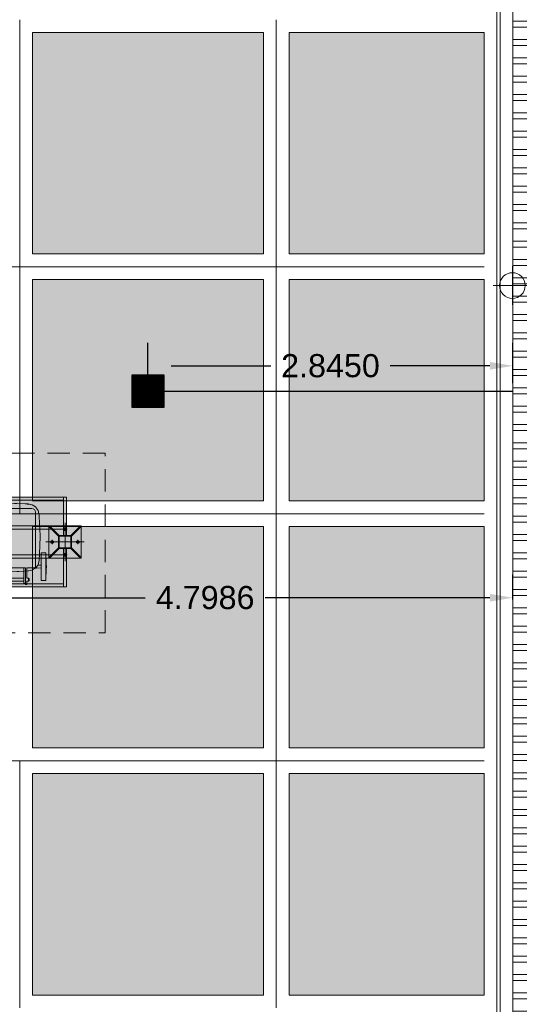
# Model space of a CAD drawing. Header units: millimetres. Extents: x -8931983 to 9630244, y 4 to 18563053.
# Tile 49 of 256: x 349129.71 to 349133.6, y 9281942.95 to 9281950.62. Entities that reach past the tile are written whole.
import ezdxf

# ---------------------------------------------------------------- set-up
doc = ezdxf.new("R2010")
doc.units = ezdxf.units.MM
for name, pattern in [('DASHDOT', [25.4, 12.7, -6.35, 0, -6.35]), ('DASHDOT2', [12.7, 6.35, -3.175, 0, -3.175]), ('DASHED2', [0.375, 0.25, -0.125])]:
    doc.linetypes.add(name, pattern=pattern)
for name, color, linetype, lineweight in [('.', 7, 'Continuous', 0), ('0_ CUNETAS', 151, 'Continuous', 5), ('0_COTAS 1', 1, 'Continuous', 5), ('0_EST. METALICA', 61, 'Continuous', 9), ('0_PROYECCIONES 1', 1, 'DASHED2', 0), ('CUNETAS', 5, 'Continuous', 0), ('EJES', 8, 'DASHDOT2', 9), ('G-ANNO-DIMS', 7, 'Continuous', 5), ('L-EJE', 40, 'DASHDOT', 9), ('L-FINA', 8, 'Continuous', 9), ('placa', 8, 'Continuous', 9), ('SECTOR 1 - 1P - Estructura metalica 03', 3, 'Continuous', 5), ('TEXTO AMBIENTES', 7, 'Continuous', 30), ('vereda', 254, 'Continuous', 5), ('yellow', 2, 'Continuous', 20)]:
    doc.layers.add(name, color=color, linetype=linetype, lineweight=lineweight)
for name, color, linetype, lineweight, true_color in [('0_PISOS', 252, 'Continuous', 0, 0x8a8a8a), ('mobiliarioPRONIED', 251, 'Continuous', 0, 0x656565), ('PISO Cemento pulido', 254, 'Continuous', 5, 0xd1d1d1)]:
    doc.layers.add(name, color=color, linetype=linetype, lineweight=lineweight, true_color=true_color)
doc.layers.add('C-ROAD-MARK', color=212, linetype='Continuous')
doc.layers.add('Lineas', color=7, linetype='Continuous')
doc.styles.get("Standard").update_dxf_attribs({"font": 'arial.ttf'})
doc.dimstyles.get("Standard").update_dxf_attribs({"dimtxt": 0.18, "dimasz": 0.18, "dimexe": 0.18, "dimexo": 0.0625, "dimgap": 0.09, "dimtad": 0, "dimtih": 1, "dimtoh": 1, "dimdec": 4, "dimzin": 0, "dimdsep": 46, "dimtxsty": 'Standard', "dimcen": 0.09, "dimadec": 0, "dimazin": 0, "dimtfac": 1, "dimtdec": 4, "dimtofl": 0, "dimtmove": 0, "dimatfit": 3, "dimfxl": 1, "dimtolj": 1, "dimtzin": 0, "dimarcsym": 0})

# ---------------------------------------------------------------- blocks, each defined once
blk = doc.blocks.new('TCACHO')
at = {"layer": '0_PISOS'}
for p, q in [((332678.3236, 9290360.9993), (332678.3219, 9290360.9993)), ((332678.3219, 9290360.9993), (332678.3219, 9290360.9523)), ((332678.3236, 9290360.9993), (332678.3251, 9290360.9973)), ((332678.3251, 9290361.0479), (332678.3251, 9290361.048)), ((332678.3251, 9290361.048), (332678.361, 9290361.048)), ((332678.3251, 9290361.0444), (332678.3251, 9290361.0479)), ((332678.361, 9290361.0479), (332678.3251, 9290361.0479)), ((332678.3251, 9290361.0444), (332678.3251, 9290360.8322)), ((332678.361, 9290361.048), (332678.361, 9290361.0479)), ((332678.361, 9290361.0479), (332678.361, 9290360.9483)), ((332678.8779, 9290361.048), (332678.8779, 9290361.0479)), ((332678.9137, 9290361.048), (332678.8779, 9290361.048)), ((332678.9137, 9290361.0479), (332678.8779, 9290361.0479)), ((332678.8779, 9290361.0479), (332678.8779, 9290361.0101)), ((332678.8779, 9290361.0101), (332678.8779, 9290360.9806)), ((332678.9137, 9290361.0479), (332678.9137, 9290361.048)), ((332678.9137, 9290360.8322), (332678.9137, 9290361.0479)), ((332678.9137, 9290360.9993), (332678.917, 9290361.0014)), ((332678.9137, 9290360.9971), (332678.9169, 9290361.0012)), ((332678.9137, 9290360.9971), (332678.9137, 9290360.9993)), ((332678.917, 9290361.0014), (332678.9169, 9290361.0012)), ((332678.9169, 9290361.0012), (332678.917, 9290361.0012)), ((332678.917, 9290361.0014), (332678.917, 9290361.0012)), ((332678.917, 9290360.9728), (332678.917, 9290361.0012)), ((332678.3195, 9290360.949), (332678.3219, 9290360.9494)), ((332678.3195, 9290360.9476), (332678.3195, 9290360.949)), ((332678.3195, 9290360.9476), (332678.3216, 9290360.9488)), ((332678.3195, 9290360.9315), (332678.3195, 9290360.9476)), ((332678.3195, 9290360.931), (332678.3195, 9290360.9315)), ((332678.3195, 9290360.931), (332678.3206, 9290360.9315)), ((332678.3206, 9290360.9315), (332678.3195, 9290360.9315)), ((332678.3219, 9290360.9325), (332678.3206, 9290360.9315)), ((332678.3219, 9290360.9494), (332678.3216, 9290360.9488)), ((332678.3216, 9290360.9488), (332678.3219, 9290360.9488)), ((332678.3219, 9290360.9494), (332678.3219, 9290360.9523)), ((332678.322, 9290360.9501), (332678.3219, 9290360.9523)), ((332678.322, 9290360.9501), (332678.3219, 9290360.9494)), ((332678.3219, 9290360.9494), (332678.3219, 9290360.9488)), ((332678.3219, 9290360.8869), (332678.3219, 9290360.9325)), ((332678.3609, 9290360.9455), (332678.3609, 9290360.9483)), ((332678.3609, 9290360.9483), (332678.361, 9290360.9483)), ((332678.3609, 9290360.9344), (332678.3609, 9290360.9455)), ((332678.3609, 9290360.9344), (332678.361, 9290360.9344)), ((332678.3609, 9290360.9296), (332678.3609, 9290360.9344)), ((332678.361, 9290360.9296), (332678.3609, 9290360.9296)), ((332678.3985, 9290360.9508), (332678.361, 9290360.9483)), ((332678.361, 9290360.9483), (332678.361, 9290360.9455)), ((332678.361, 9290360.9344), (332678.361, 9290360.9455)), ((332678.361, 9290360.9296), (332678.361, 9290360.9344)), ((332678.3635, 9290360.9293), (332678.361, 9290360.9296)), ((332678.361, 9290360.9288), (332678.361, 9290360.9296)), ((332678.361, 9290360.9288), (332678.3877, 9290360.9288)), ((332678.361, 9290360.9121), (332678.361, 9290360.9288)), ((332678.3858, 9290360.9293), (332678.3635, 9290360.9293)), ((332678.3827, 9290360.9157), (332678.3841, 9290360.9248)), ((332678.3841, 9290360.9248), (332678.3877, 9290360.9288)), ((332678.3858, 9290360.9293), (332678.3859, 9290360.9293)), ((332678.3881, 9290360.9293), (332678.3859, 9290360.9293)), ((332678.3877, 9290360.9288), (332678.3881, 9290360.9293)), ((332678.3881, 9290360.9293), (332678.3898, 9290360.9312)), ((332678.3884, 9290360.9293), (332678.3881, 9290360.9293)), ((332678.3884, 9290360.9293), (332678.3898, 9290360.9312)), ((332678.3898, 9290360.9312), (332678.3989, 9290360.9431)), ((332678.3978, 9290360.94), (332678.3898, 9290360.9312)), ((332678.3978, 9290360.94), (332678.4033, 9290360.9461)), ((332678.3978, 9290360.94), (332678.4018, 9290360.9455)), ((332678.3985, 9290360.9508), (332678.4048, 9290360.951)), ((332678.3985, 9290360.9508), (332678.4019, 9290360.9507)), ((332678.4006, 9290360.9455), (332678.3989, 9290360.9431)), ((332678.4043, 9290360.9506), (332678.4006, 9290360.9455)), ((332678.4048, 9290360.951), (332678.4018, 9290360.9455)), ((332678.4019, 9290360.9507), (332678.4019, 9290360.9507)), ((332678.4019, 9290360.9507), (332678.4043, 9290360.9506)), ((332678.4033, 9290360.9461), (332678.4054, 9290360.9493)), ((332678.4048, 9290360.951), (332678.4043, 9290360.9506)), ((332678.4054, 9290360.9493), (332678.428, 9290360.9633)), ((332678.428, 9290360.9633), (332678.4329, 9290360.9665)), ((332678.4329, 9290360.9665), (332678.4573, 9290360.9721)), ((332678.4573, 9290360.9721), (332678.4626, 9290360.9734)), ((332678.4626, 9290360.9734), (332678.5359, 9290360.9772)), ((332678.5359, 9290360.9772), (332678.5518, 9290360.9781)), ((332678.6188, 9290360.9797), (332678.5518, 9290360.9781)), ((332678.6188, 9290360.9797), (332678.7511, 9290360.9746)), ((332678.7511, 9290360.9746), (332678.7798, 9290360.9734)), ((332678.7798, 9290360.9734), (332678.8038, 9290360.968)), ((332678.8038, 9290360.968), (332678.809, 9290360.9668)), ((332678.809, 9290360.9668), (332678.8306, 9290360.9535)), ((332678.8306, 9290360.9535), (332678.8353, 9290360.9505)), ((332678.8353, 9290360.9505), (332678.8509, 9290360.9294)), ((332678.8779, 9290360.951), (332678.8369, 9290360.951)), ((332678.8369, 9290360.951), (332678.8373, 9290360.9506)), ((332678.8399, 9290360.9455), (332678.8369, 9290360.951)), ((332678.8373, 9290360.9506), (332678.8493, 9290360.9344)), ((332678.8373, 9290360.9506), (332678.8747, 9290360.9506)), ((332678.8399, 9290360.9455), (332678.8482, 9290360.9344)), ((332678.8532, 9290360.9288), (332678.8482, 9290360.9344)), ((332678.8529, 9290360.9293), (332678.8493, 9290360.9344)), ((332678.8509, 9290360.9294), (332678.853, 9290360.9263)), ((332678.8529, 9290360.9293), (332678.8532, 9290360.9288)), ((332678.8754, 9290360.9293), (332678.8529, 9290360.9293)), ((332678.853, 9290360.9263), (332678.8547, 9290360.9239)), ((332678.8779, 9290360.9288), (332678.8532, 9290360.9288)), ((332678.8547, 9290360.9239), (332678.8557, 9290360.918)), ((332678.8747, 9290360.9506), (332678.8748, 9290360.9506)), ((332678.8748, 9290360.9506), (332678.8749, 9290360.9506)), ((332678.8749, 9290360.9506), (332678.8779, 9290360.9503)), ((332678.8754, 9290360.9293), (332678.8754, 9290360.9293)), ((332678.8756, 9290360.9293), (332678.8754, 9290360.9293)), ((332678.8756, 9290360.9293), (332678.8779, 9290360.9296)), ((332678.8779, 9290360.9806), (332678.8779, 9290360.951)), ((332678.8779, 9290360.9503), (332678.8779, 9290360.951)), ((332678.8779, 9290360.9503), (332678.8779, 9290360.9399)), ((332678.8779, 9290360.9296), (332678.8779, 9290360.9399)), ((332678.8779, 9290360.9399), (332678.8779, 9290360.9296)), ((332678.8779, 9290360.9399), (332678.8779, 9290360.9399)), ((332678.8779, 9290360.9399), (332678.8779, 9290360.9296)), ((332678.8779, 9290360.9288), (332678.8779, 9290360.9296)), ((332678.8779, 9290360.9296), (332678.8779, 9290360.9296)), ((332678.8779, 9290360.907), (332678.8779, 9290360.9288)), ((332678.917, 9290360.9707), (332678.917, 9290360.9728)), ((332678.917, 9290360.9494), (332678.917, 9290360.9707)), ((332678.917, 9290360.9494), (332678.917, 9290360.949)), ((332678.917, 9290360.9494), (332678.9194, 9290360.9494)), ((332678.917, 9290360.949), (332678.919, 9290360.949)), ((332678.9172, 9290360.9313), (332678.917, 9290360.9307)), ((332678.917, 9290360.9307), (332678.917, 9290360.9313)), ((332678.9172, 9290360.9313), (332678.917, 9290360.9313)), ((332678.917, 9290360.9307), (332678.917, 9290360.8808)), ((332678.9181, 9290360.9375), (332678.9172, 9290360.9313)), ((332678.9194, 9290360.9477), (332678.9181, 9290360.9375)), ((332678.9181, 9290360.9375), (332678.9194, 9290360.94)), ((332678.9194, 9290360.9494), (332678.919, 9290360.949)), ((332678.919, 9290360.949), (332678.9194, 9290360.9486)), ((332678.9194, 9290360.9494), (332678.9194, 9290360.9486)), ((332678.9194, 9290360.9486), (332678.9194, 9290360.9477)), ((332678.9194, 9290360.94), (332678.9194, 9290360.9477)), ((332678.3219, 9290360.8869), (332678.3219, 9290360.8787)), ((332678.322, 9290360.8789), (332678.3219, 9290360.8869)), ((332678.3219, 9290360.8787), (332678.322, 9290360.8789)), ((332678.3251, 9290360.8787), (332678.3219, 9290360.8787)), ((332678.3251, 9290360.8787), (332678.322, 9290360.8789)), ((332678.3251, 9290360.8787), (332678.3251, 9290360.8637)), ((332678.3251, 9290360.8637), (332678.3251, 9290360.8465)), ((332678.3251, 9290360.8465), (332678.3251, 9290360.8322)), ((332678.361, 9290360.8322), (332678.361, 9290360.9121)), ((332678.3752, 9290360.8406), (332678.3769, 9290360.889)), ((332678.3769, 9290360.889), (332678.3827, 9290360.9157)), ((332678.8557, 9290360.918), (332678.8622, 9290360.8919)), ((332678.8622, 9290360.8919), (332678.8669, 9290360.7577)), ((332678.8779, 9290360.907), (332678.8779, 9290360.8322)), ((332678.9137, 9290360.8808), (332678.9137, 9290360.8714)), ((332678.9137, 9290360.8808), (332678.917, 9290360.8808)), ((332678.9137, 9290360.8465), (332678.9137, 9290360.8714)), ((332678.9137, 9290360.8322), (332678.9137, 9290360.8465)), ((332678.3251, 9290360.8322), (332678.3251, 9290360.832)), ((332678.3251, 9290360.8322), (332678.361, 9290360.8322)), ((332678.361, 9290360.832), (332678.3251, 9290360.832)), ((332678.361, 9290360.8322), (332678.361, 9290360.832)), ((332678.3706, 9290360.7071), (332678.3752, 9290360.8406)), ((332678.8779, 9290360.8322), (332678.8779, 9290360.832)), ((332678.8779, 9290360.8322), (332678.9137, 9290360.8322)), ((332678.9137, 9290360.832), (332678.8779, 9290360.832)), ((332678.9137, 9290360.832), (332678.9137, 9290360.8322)), ((332678.3706, 9290360.7071), (332678.3721, 9290360.6404)), ((332678.8669, 9290360.7577), (332678.8685, 9290360.7091)), ((332678.8685, 9290360.7091), (332678.8673, 9290360.659)), ((332678.3734, 9290360.6128), (332678.3721, 9290360.6404)), ((332678.8673, 9290360.659), (332678.8638, 9290360.5824)), ((332678.3769, 9290360.5365), (332678.3734, 9290360.6128)), ((332678.3789, 9290360.5271), (332678.3769, 9290360.5365)), ((332678.8622, 9290360.5365), (332678.8567, 9290360.5104)), ((332678.8638, 9290360.5824), (332678.8622, 9290360.5365)), ((332678.3847, 9290360.5012), (332678.3789, 9290360.5271)), ((332678.3998, 9290360.482), (332678.3847, 9290360.5012)), ((332678.4043, 9290360.4753), (332678.3998, 9290360.482)), ((332678.4064, 9290360.474), (332678.4043, 9290360.4753)), ((332678.4069, 9290360.4737), (332678.4064, 9290360.474)), ((332678.4069, 9290360.4737), (332678.4065, 9290360.4739)), ((332678.4065, 9290360.4739), (332678.4338, 9290360.4577)), ((332678.4319, 9290360.4589), (332678.4069, 9290360.4737)), ((332678.81, 9290360.4587), (332678.8343, 9290360.4737)), ((332678.8162, 9290360.4628), (332678.81, 9290360.4587)), ((332678.8358, 9290360.4749), (332678.8162, 9290360.4628)), ((332678.8407, 9290360.4818), (332678.8358, 9290360.4749)), ((332678.8549, 9290360.501), (332678.8407, 9290360.4818)), ((332678.8567, 9290360.5104), (332678.8549, 9290360.501)), ((332678.4319, 9290360.4589), (332678.4338, 9290360.4577)), ((332678.4348, 9290360.4582), (332678.4319, 9290360.4589)), ((332678.4338, 9290360.4577), (332678.4634, 9290360.4511)), ((332678.4617, 9290360.4522), (332678.4348, 9290360.4582)), ((332678.4703, 9290360.4517), (332678.4617, 9290360.4522)), ((332678.5522, 9290360.4464), (332678.4634, 9290360.4511)), ((332678.4852, 9290360.4506), (332678.4703, 9290360.4517)), ((332678.5517, 9290360.4471), (332678.4852, 9290360.4506)), ((332678.569, 9290360.4467), (332678.5517, 9290360.4471)), ((332678.5522, 9290360.4464), (332678.6188, 9290360.4448)), ((332678.6188, 9290360.4455), (332678.569, 9290360.4467)), ((332678.6695, 9290360.4467), (332678.6188, 9290360.4455)), ((332678.6866, 9290360.4464), (332678.6188, 9290360.4448)), ((332678.7387, 9290360.4502), (332678.6695, 9290360.4467)), ((332678.6866, 9290360.4464), (332678.7791, 9290360.4511)), ((332678.7807, 9290360.4522), (332678.7387, 9290360.4502)), ((332678.7791, 9290360.4511), (332678.8081, 9290360.4575)), ((332678.7835, 9290360.4528), (332678.7807, 9290360.4522)), ((332678.81, 9290360.4587), (332678.7835, 9290360.4528)), ((332678.8081, 9290360.4575), (332678.81, 9290360.4587))]:
    blk.add_line(p, q, dxfattribs=at)
at = {"layer": 'mobiliarioPRONIED', "extrusion": (-5.08392e-06, -1.10474e-06, 1), "elevation": -11.9548}
for points in [[(332678.4722, 9290360.95), (332678.4722, 9290360.95), (332678.4722, 9290361.0297), (332678.4601, 9290361.0297), (332678.4541, 9290361.0357), (332678.4541, 9290361.0479), (332678.4601, 9290361.0539), (332678.4722, 9290361.0539), (332678.4722, 9290361.078), (332678.4842, 9290361.078), (332678.4842, 9290360.95)], [(332678.7534, 9290360.95), (332678.7534, 9290361.078), (332678.7655, 9290361.078), (332678.7655, 9290361.0539), (332678.7775, 9290361.0539), (332678.7775, 9290361.0297), (332678.7655, 9290361.0297), (332678.7655, 9290360.95)], [(332678.4601, 9290361.0539), (332678.4601, 9290361.0297)], [(332678.4842, 9290361.072), (332678.4963, 9290361.072), (332678.4963, 9290360.95)], [(332678.5918, 9290361.0539), (332678.4963, 9290361.0539)], [(332678.4963, 9290361.0297), (332678.5918, 9290361.0297)], [(332678.5918, 9290360.9802), (332678.5918, 9290361.072), (332678.6039, 9290361.072), (332678.6039, 9290360.9802)], [(332678.6458, 9290360.9802), (332678.6458, 9290361.072), (332678.6337, 9290361.072), (332678.6337, 9290360.9802)], [(332678.6458, 9290361.0539), (332678.7413, 9290361.0539)], [(332678.7413, 9290361.0297), (332678.6458, 9290361.0297)], [(332678.7534, 9290361.072), (332678.7413, 9290361.072), (332678.7413, 9290360.95)], [(332678.7775, 9290361.0297), (332678.7836, 9290361.0357), (332678.7836, 9290361.0479), (332678.7775, 9290361.0539)], [(332678.4842, 9290360.95), (332678.7534, 9290360.95)]]:
    blk.add_lwpolyline(points, dxfattribs=at)
blk.add_lwpolyline([(332678.7655, 9290360.95), (332678.8204, 9290360.95, -0.414214), (332678.8322, 9290360.9382), (332678.8322, 9290360.5153, -0.4086), (332678.8027, 9290360.4853), (332678.4349, 9290360.4853, -0.4086), (332678.4054, 9290360.5153), (332678.4054, 9290360.9382, -0.414213), (332678.4172, 9290360.95), (332678.4722, 9290360.95)], format="xyb", dxfattribs=at)
blk = doc.blocks.new('punto.ecologico')
at = {"true_color": 0xffffff}
h = blk.add_hatch(color=7, dxfattribs=at)
h.dxf.hatch_style = 1
h.paths.add_polyline_path([(332674.2577, 9290359.6879), (332674.2577, 9290359.4629), (332674.1455, 9290359.4629), (332674.1455, 9290359.2129), (332674.2578, 9290359.2128), (332674.2577, 9290358.9879), (332677.2833, 9290358.9869), (332677.2832, 9290359.2129), (332677.3955, 9290359.2129), (332677.3955, 9290359.4629), (332677.2832, 9290359.4629), (332677.2833, 9290359.6879)])
at = {"layer": '0_EST. METALICA', "ltscale": 0.3}
for points in [[(332674.2577, 9290359.6879), (332674.283, 9290359.6879), (332674.2831, 9290359.3879), (332674.2578, 9290359.3879)], [(332674.283, 9290359.6629), (332677.258, 9290359.6629), (332677.258, 9290359.6879), (332674.283, 9290359.6879)], [(332674.283, 9290359.4629), (332677.258, 9290359.4629), (332677.258, 9290359.4379), (332674.283, 9290359.4379)], [(332674.2577, 9290358.9879), (332674.283, 9290358.9879), (332674.2831, 9290359.2879), (332674.2578, 9290359.2879)], [(332677.258, 9290359.2129), (332674.283, 9290359.2129), (332674.283, 9290359.2379), (332677.258, 9290359.2379)]]:
    blk.add_lwpolyline(points, close=True, dxfattribs=at)
at = {"layer": '0_EST. METALICA'}
for points in [[(332674.2815, 9290359.4379), (332674.276, 9290359.4283), (332674.265, 9290359.4283), (332674.2595, 9290359.4379), (332674.265, 9290359.4474), (332674.276, 9290359.4474)], [(332674.1705, 9290359.3489), (332674.18, 9290359.3434), (332674.18, 9290359.3323), (332674.1705, 9290359.3268), (332674.161, 9290359.3323), (332674.161, 9290359.3434)], [(332674.3705, 9290359.3489), (332674.361, 9290359.3434), (332674.361, 9290359.3323), (332674.3705, 9290359.3268), (332674.38, 9290359.3323), (332674.38, 9290359.3434)], [(332674.2815, 9290359.2379), (332674.276, 9290359.2474), (332674.265, 9290359.2474), (332674.2595, 9290359.2379), (332674.265, 9290359.2283), (332674.276, 9290359.2283)]]:
    blk.add_lwpolyline(points, close=True, dxfattribs=at)
at = {"layer": '0_EST. METALICA', "ltscale": 0.3}
blk.add_lwpolyline([(332675.058, 9290359.0129), (332674.283, 9290359.0129), (332674.283, 9290358.9879), (332677.258, 9290358.9879), (332677.258, 9290359.0129), (332676.483, 9290359.0129)], dxfattribs=at)
at = {"layer": '0_PROYECCIONES 1', "color": 30, "ltscale": 0.7, "true_color": 0xf26722}
blk.add_lwpolyline([(332673.9579, 9290358.6451), (332677.583, 9290358.6451), (332677.583, 9290360.0451), (332673.9579, 9290360.0451)], close=True, dxfattribs=at)
at = {"layer": 'EJES', "lineweight": 0}
for points in [[(332674.2705, 9290359.1879), (332674.2705, 9290359.4879)], [(332674.1205, 9290359.3379), (332674.4205, 9290359.3379)]]:
    blk.add_lwpolyline(points, dxfattribs=at)
at = {"layer": 'L-EJE'}
for p, q in [((332674.2595, 9290359.4379), (332674.2815, 9290359.4379)), ((332674.2705, 9290359.4283), (332674.2705, 9290359.4474)), ((332674.18, 9290359.3379), (332674.161, 9290359.3379)), ((332674.1705, 9290359.3268), (332674.1705, 9290359.3489)), ((332674.361, 9290359.3379), (332674.38, 9290359.3379)), ((332674.3705, 9290359.3268), (332674.3705, 9290359.3489)), ((332674.2595, 9290359.2379), (332674.2815, 9290359.2379)), ((332674.2705, 9290359.2474), (332674.2705, 9290359.2283))]:
    blk.add_line(p, q, dxfattribs=at)
at = {"layer": 'L-FINA'}
for centre, radius in [((332674.2705, 9290359.4379), 0.00953), ((332674.2705, 9290359.4379), 0.00633), ((332674.1705, 9290359.3379), 0.00953), ((332674.1705, 9290359.3379), 0.00633), ((332674.3705, 9290359.3379), 0.00953), ((332674.3705, 9290359.3379), 0.00633), ((332674.2705, 9290359.2379), 0.00953), ((332674.2705, 9290359.2379), 0.00633)]:
    blk.add_circle(centre, radius, dxfattribs=at)
at = {"layer": 'placa'}
for points in [[(332674.2538, 9290359.4379), (332674.2872, 9290359.4379)], [(332674.2705, 9290359.4212), (332674.2705, 9290359.4545)], [(332674.1872, 9290359.3379), (332674.1538, 9290359.3379)], [(332674.1705, 9290359.3212), (332674.1705, 9290359.3545)], [(332674.3538, 9290359.3379), (332674.3872, 9290359.3379)], [(332674.3705, 9290359.3212), (332674.3705, 9290359.3545)], [(332674.2538, 9290359.2379), (332674.2872, 9290359.2379)], [(332674.2705, 9290359.2545), (332674.2705, 9290359.2212)]]:
    blk.add_lwpolyline(points, dxfattribs=at)
for centre in [(332674.2705, 9290359.4379), (332674.1705, 9290359.3379), (332674.3705, 9290359.3379), (332674.2705, 9290359.2379)]:
    blk.add_circle(centre, 0.0107, dxfattribs=at)
at = {"layer": 'SECTOR 1 - 1P - Estructura metalica 03'}
for points in [[(332674.2255, 9290359.3879), (332674.3155, 9290359.3879, -0.414214), (332674.3205, 9290359.3829), (332674.3205, 9290359.2929, -0.414214), (332674.3155, 9290359.2879), (332674.2255, 9290359.2879, -0.414214), (332674.2205, 9290359.2929), (332674.2205, 9290359.3829, -0.414214)], [(332674.2255, 9290359.3839), (332674.3155, 9290359.3839, -0.414214), (332674.3165, 9290359.3829), (332674.3165, 9290359.2929, -0.414214), (332674.3155, 9290359.2919), (332674.2255, 9290359.2919, -0.414214), (332674.2245, 9290359.2929), (332674.2245, 9290359.3829, -0.414214)]]:
    blk.add_lwpolyline(points, format="xyb", close=True, dxfattribs=at)
at = {"layer": 'yellow'}
for points in [[(332674.3955, 9290359.4629), (332674.3955, 9290359.2129), (332674.1455, 9290359.2129), (332674.1455, 9290359.4629)], [(332674.1497, 9290359.4629), (332674.2241, 9290359.3885), (332674.2198, 9290359.3843), (332674.1455, 9290359.4586)], [(332674.3912, 9290359.4629), (332674.3169, 9290359.3885), (332674.3211, 9290359.3843), (332674.3955, 9290359.4586)], [(332674.1497, 9290359.2129), (332674.2241, 9290359.2872), (332674.2198, 9290359.2914), (332674.1455, 9290359.2171)], [(332674.3912, 9290359.2129), (332674.3169, 9290359.2872), (332674.3211, 9290359.2914), (332674.3955, 9290359.2171)]]:
    blk.add_lwpolyline(points, close=True, dxfattribs=at)
at = {"layer": '0_COTAS 1'}
blk.add_blockref('TCACHO', (-3.9052, -1.4095), dxfattribs=at)
blk = doc.blocks.new('red drenaje')
at = {"layer": '0_ CUNETAS', "lineweight": 0}
h = blk.add_hatch(dxfattribs=at)
h.set_pattern_fill('ANSI32', color=256, scale=0.015, angle=135)
h.set_pattern_definition([(180, (7.4, 110.9101), (0, -0.142875), []), (180, (7.35238, 110.95773), (0, -0.142875), [])])
h.paths.add_polyline_path([(-17.48, 13.0932), (-17.08, 13.0932), (-17.08, 69.9051), (-17.48, 69.9051)])
for p, q in [((-17.58, 70.0281), (-17.58, 13.0932)), ((-17.48, 69.9051), (-17.48, 13.6))]:
    blk.add_line(p, q, dxfattribs=at)
blk.add_lwpolyline([(-17.48, 69.9051), (-17.08, 69.9051), (-17.08, 13.0932), (-17.48, 13.0932), (-17.48, 69.9051)], dxfattribs=at)
blk = doc.blocks.new('Cotas de elevación - M_Cota de elevación - Destino rellenado-517392-Nivel 1')
at = {"layer": 'G-ANNO-DIMS'}
for p, q in [((0, -0.0015), (0, 0.0015)), ((-0.0015, 0), (0.013, 0))]:
    blk.add_line(p, q, dxfattribs=at)
blk.add_circle((0, 0), 0.001, dxfattribs=at)
blk = doc.blocks.new('verda bloque edf 02 pg')
at = {"layer": 'TEXTO AMBIENTES', "xscale": 99.99999999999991, "yscale": 99.99999999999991, "zscale": 99.99999999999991}
blk.add_blockref('Cotas de elevación - M_Cota de elevación - Destino rellenado-517392-Nivel 1', (-10.2597, -6.3518, 726.015), dxfattribs=at)
blk = doc.blocks.new('SUMIIIDERR')
at = {"layer": '.', "lineweight": 25}
h = blk.add_hatch(color=1, dxfattribs=at)
h.dxf.hatch_style = 1
h.set_gradient(color1=(99, 100, 102), color2=(147, 149, 152), name='INVCYLINDER')
h.paths.add_polyline_path([(-0.125, -0.1325), (0.125, -0.1325), (0.125, 0.1175), (-0.125, 0.1175)])
h = blk.add_hatch(color=9, dxfattribs=at)
h.dxf.hatch_style = 1
h.paths.add_polyline_path([(0.12, 0.1125), (-0.12, 0.1125), (-0.12, 0.105), (0.12, 0.105)])
h.paths.add_polyline_path([(0.12, 0.1), (-0.12, 0.1), (-0.12, 0.095), (0.12, 0.095)])
h.paths.add_polyline_path([(0.12, 0.09), (-0.12, 0.09), (-0.12, 0.085), (0.12, 0.085)])
h.paths.add_polyline_path([(0.12, 0.08), (-0.12, 0.08), (-0.12, 0.075), (0.12, 0.075)])
h.paths.add_polyline_path([(0.12, 0.07), (-0.12, 0.07), (-0.12, 0.065), (0.12, 0.065)])
h.paths.add_polyline_path([(0.12, 0.06), (-0.12, 0.06), (-0.12, 0.055), (0.12, 0.055)])
h.paths.add_polyline_path([(0.12, 0.05), (-0.12, 0.05), (-0.12, 0.045), (0.12, 0.045)])
h.paths.add_polyline_path([(0.12, 0.04), (-0.12, 0.04), (-0.12, 0.035), (0.12, 0.035)])
h.paths.add_polyline_path([(0.12, 0.03), (-0.12, 0.03), (-0.12, 0.025), (0.12, 0.025)])
h.paths.add_polyline_path([(0.12, 0.02), (-0.12, 0.02), (-0.12, 0.015), (0.12, 0.015)])
h.paths.add_polyline_path([(0.12, 0.01), (-0.12, 0.01), (-0.12, 0.005), (0.12, 0.005)])
h.paths.add_polyline_path([(0.12, 0), (-0.12, 0), (-0.12, -0.005), (0.12, -0.005)])
h.paths.add_polyline_path([(0.12, -0.01), (-0.12, -0.01), (-0.12, -0.015), (0.12, -0.015)])
h.paths.add_polyline_path([(0.12, -0.02), (-0.12, -0.02), (-0.12, -0.025), (0.12, -0.025)])
h.paths.add_polyline_path([(0.12, -0.03), (-0.12, -0.03), (-0.12, -0.035), (0.12, -0.035)])
h.paths.add_polyline_path([(0.12, -0.04), (-0.12, -0.04), (-0.12, -0.045), (0.12, -0.045)])
h.paths.add_polyline_path([(0.12, -0.05), (-0.12, -0.05), (-0.12, -0.055), (0.12, -0.055)])
h.paths.add_polyline_path([(0.12, -0.06), (-0.12, -0.06), (-0.12, -0.065), (0.12, -0.065)])
h.paths.add_polyline_path([(0.12, -0.07), (-0.12, -0.07), (-0.12, -0.075), (0.12, -0.075)])
h.paths.add_polyline_path([(0.12, -0.08), (-0.12, -0.08), (-0.12, -0.085), (0.12, -0.085)])
h.paths.add_polyline_path([(0.12, -0.09), (-0.12, -0.09), (-0.12, -0.095), (0.12, -0.095)])
h.paths.add_polyline_path([(0.12, -0.1), (-0.12, -0.1), (-0.12, -0.105), (0.12, -0.105)])
h.paths.add_polyline_path([(0.12, -0.11), (-0.12, -0.11), (-0.12, -0.115), (0.12, -0.115)])
h.paths.add_polyline_path([(0.12, -0.12), (-0.12, -0.12), (-0.12, -0.1275), (0.12, -0.1275)])
at = {"layer": 'C-ROAD-MARK', "color": 18, "lineweight": 25, "true_color": 0x000000}
for points in [[(0.125, 0.1175), (-0.125, 0.1175), (-0.125, -0.1325), (0.125, -0.1325)], [(0.12, 0.1125), (-0.12, 0.1125), (-0.12, -0.1275), (0.12, -0.1275)], [(-0.12, 0.105), (0.12, 0.105), (0.12, 0.1), (-0.12, 0.1)], [(-0.12, 0.095), (0.12, 0.095), (0.12, 0.09), (-0.12, 0.09)], [(-0.12, 0.085), (0.12, 0.085), (0.12, 0.08), (-0.12, 0.08)], [(-0.12, 0.075), (0.12, 0.075), (0.12, 0.07), (-0.12, 0.07)], [(-0.12, 0.065), (0.12, 0.065), (0.12, 0.06), (-0.12, 0.06)], [(-0.12, 0.055), (0.12, 0.055), (0.12, 0.05), (-0.12, 0.05)], [(-0.12, 0.045), (0.12, 0.045), (0.12, 0.04), (-0.12, 0.04)], [(-0.12, 0.035), (0.12, 0.035), (0.12, 0.03), (-0.12, 0.03)], [(-0.12, 0.025), (0.12, 0.025), (0.12, 0.02), (-0.12, 0.02)], [(-0.12, 0.015), (0.12, 0.015), (0.12, 0.01), (-0.12, 0.01)], [(-0.12, 0.005), (0.12, 0.005), (0.12, 0), (-0.12, 0)], [(-0.12, -0.005), (0.12, -0.005), (0.12, -0.01), (-0.12, -0.01)], [(-0.12, -0.015), (0.12, -0.015), (0.12, -0.02), (-0.12, -0.02)], [(-0.12, -0.025), (0.12, -0.025), (0.12, -0.03), (-0.12, -0.03)], [(-0.12, -0.035), (0.12, -0.035), (0.12, -0.04), (-0.12, -0.04)], [(-0.12, -0.045), (0.12, -0.045), (0.12, -0.05), (-0.12, -0.05)], [(-0.12, -0.055), (0.12, -0.055), (0.12, -0.06), (-0.12, -0.06)], [(-0.12, -0.065), (0.12, -0.065), (0.12, -0.07), (-0.12, -0.07)], [(-0.12, -0.075), (0.12, -0.075), (0.12, -0.08), (-0.12, -0.08)], [(-0.12, -0.085), (0.12, -0.085), (0.12, -0.09), (-0.12, -0.09)], [(-0.12, -0.095), (0.12, -0.095), (0.12, -0.1), (-0.12, -0.1)], [(-0.12, -0.105), (0.12, -0.105), (0.12, -0.11), (-0.12, -0.11)], [(-0.12, -0.115), (0.12, -0.115), (0.12, -0.12), (-0.12, -0.12)]]:
    blk.add_lwpolyline(points, close=True, dxfattribs=at)
blk = doc.blocks.new('*D3728')
at = {"layer": 'Defpoints', "color": 0, "lineweight": 30, "transparency": 16777216}
for p in [(349133.5547, 9281947.9273), (349130.7097, 9281947.7394), (349133.5547, 9281947.7294)]:
    blk.add_point(p, dxfattribs=at)
at = {"layer": 'Lineas', "color": 0, "lineweight": -2, "transparency": 16777216}
for p, q in [((349130.7097, 9281947.8019), (349130.7097, 9281948.1073)), ((349133.5547, 9281947.7919), (349133.5547, 9281948.1073)), ((349130.8897, 9281947.9273), (349131.6673, 9281947.9273)), ((349133.3747, 9281947.9273), (349132.597, 9281947.9273))]:
    blk.add_line(p, q, dxfattribs=at)
at = {"layer": 'Lineas', "color": 0, "lineweight": 30, "transparency": 16777216}
for points in [[(349130.8897, 9281947.9573), (349130.8897, 9281947.8973), (349130.7097, 9281947.9273)], [(349133.3747, 9281947.9573), (349133.3747, 9281947.8973), (349133.5547, 9281947.9273)]]:
    blk.add_solid(points, dxfattribs=at)
at = {"layer": 'Lineas', "color": 0, "lineweight": 30, "transparency": 16777216, "insert": (349132.1322, 9281947.9273), "char_height": 0.18, "attachment_point": 5}
blk.add_mtext('\\A1;2.8450', dxfattribs=at)
blk = doc.blocks.new('*D3730')
at = {"layer": 'Defpoints', "color": 0, "lineweight": 30, "transparency": 16777216}
for p in [(349133.5547, 9281946.1204), (349128.7561, 9281946.0445), (349133.5547, 9281946.0445)]:
    blk.add_point(p, dxfattribs=at)
at = {"layer": 'Lineas', "color": 0, "lineweight": -2, "transparency": 16777216}
for p, q in [((349128.7561, 9281946.107), (349128.7561, 9281946.3004)), ((349133.5547, 9281946.107), (349133.5547, 9281946.3004)), ((349128.9361, 9281946.1204), (349130.6882, 9281946.1204)), ((349133.3747, 9281946.1204), (349131.6226, 9281946.1204))]:
    blk.add_line(p, q, dxfattribs=at)
at = {"layer": 'Lineas', "color": 0, "lineweight": 30, "transparency": 16777216}
for points in [[(349128.9361, 9281946.1504), (349128.9361, 9281946.0904), (349128.7561, 9281946.1204)], [(349133.3747, 9281946.1504), (349133.3747, 9281946.0904), (349133.5547, 9281946.1204)]]:
    blk.add_solid(points, dxfattribs=at)
at = {"layer": 'Lineas', "color": 0, "lineweight": 30, "transparency": 16777216, "insert": (349131.1554, 9281946.1204), "char_height": 0.18, "attachment_point": 5}
blk.add_mtext('\\A1;4.7986', dxfattribs=at)

msp = doc.modelspace()

# ---------------------------------------------------------------- hatches: boundary and pattern name
at = {"layer": '.', "true_color": 0x939598, "transparency": 33554559}
h = msp.add_hatch(dxfattribs=at)
h.set_pattern_fill('AR-SAND', color=252, scale=0.0087, angle=-90)
h.set_pattern_definition([(307.5, (0, 0), (0.425789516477, 0.013920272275), [0, -0.3358896, 0, -0.375666, 0, -0.3590925]), (277.5, (0, 0), (0.623637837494, -0.39108525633), [0, -0.1812036, 0, -0.3027426, 0, -0.1160145]), (237.5, (0, 0.2718), (0.00125035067, -0.68816336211), [0, -0.11049, 0, -0.397764, 0, -0.519303]), (227.5, (0, 0.2718), (0.193948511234, -0.66429411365), [0, -0.055245, 0, -0.2607564, 0, -0.298323])])
edge = h.paths.add_edge_path()
edge.add_line((349130.38527, 9281921.53141), (349130.38476, 9281920.38141))
edge.add_line((349130.38476, 9281920.38141), (349135.06476, 9281920.38141))
edge.add_line((349135.06476, 9281920.38141), (349135.06475, 9281921.53141))
edge.add_arc((349138.06475, 9281921.53141), 3, 90, 180, ccw=False)
edge.add_line((349138.06475, 9281924.53141), (349138.94035, 9281924.53141))
edge.add_arc((349138.94035, 9281921.53141), 3, 0.000082, 90.000082, ccw=False)
edge.add_line((349141.94035, 9281921.53142), (349141.94036, 9281918.00139))
edge.add_line((349141.94036, 9281918.00139), (349156.7586, 9281918.00139))
edge.add_line((349156.7586, 9281918.00139), (349156.7586, 9281921.00139))
edge.add_arc((349158.7586, 9281921.00139), 2, 90, 180, ccw=False)
edge.add_line((349158.7586, 9281923.00139), (349161.0004, 9281923.00139))
edge.add_line((349161.0004, 9281923.00139), (349161.0004, 9281955.07447))
edge.add_line((349161.0004, 9281955.07447), (349146.68471, 9281955.07447))
edge.add_line((349146.68471, 9281955.07447), (349146.68471, 9281941.89947))
edge.add_line((349146.68471, 9281941.89947), (349151.82579, 9281941.89947))
edge.add_arc((349151.82579, 9281938.87447), 3.025, -0.004437, 90, ccw=False)
edge.add_line((349154.85079, 9281938.87424), (349154.85025, 9281931.84431))
edge.add_arc((349151.85024, 9281931.84455), 3, 269.99999, 359.995553, ccw=False)
edge.add_line((349151.85024, 9281928.84455), (349151.0597, 9281928.84458))
edge.add_line((349151.0597, 9281928.84458), (349137.78476, 9281928.84455))
edge.add_arc((349137.78476, 9281921.44455), 7.4, 90, 180)
at = {"layer": 'PISO Cemento pulido', "true_color": 0xdfe0e1, "transparency": 33554610}
for points in [[(349131.60967, 9281950.52447), (349129.80967, 9281950.52447), (349129.80967, 9281948.79945), (349131.60967, 9281948.79945)], [(349133.32967, 9281950.52447), (349131.80967, 9281950.52447), (349131.80967, 9281948.79945), (349133.32967, 9281948.79945)], [(349131.60967, 9281948.59945), (349129.80967, 9281948.59945), (349129.80967, 9281946.87443), (349131.60967, 9281946.87443)], [(349133.32967, 9281948.59945), (349131.80967, 9281948.59945), (349131.80967, 9281946.87443), (349133.32967, 9281946.87443)], [(349131.60967, 9281946.67443), (349129.80967, 9281946.67443), (349129.80967, 9281944.94941), (349131.60967, 9281944.94941)], [(349133.32967, 9281946.67443), (349131.80967, 9281946.67443), (349131.80967, 9281944.94941), (349133.32967, 9281944.94941)], [(349131.60967, 9281944.74941), (349129.80967, 9281944.74941), (349129.80967, 9281943.02439), (349131.60967, 9281943.02439)], [(349133.32967, 9281944.74941), (349131.80967, 9281944.74941), (349131.80967, 9281943.02439), (349133.32967, 9281943.02439)]]:
    msp.add_hatch(color=254, dxfattribs=at).paths.add_polyline_path(points)

# ---------------------------------------------------------------- linework, layer by layer
at = {"color": 6, "lineweight": 30}
msp.add_line((349130.83467, 9281947.72944), (349133.55467, 9281947.72944), dxfattribs=at)
at = {"layer": '0_PISOS'}
for points in [[(349129.80967, 9281948.79945), (349129.80967, 9281950.52447), (349131.60967, 9281950.52447), (349131.60967, 9281948.79945)], [(349131.80967, 9281948.79945), (349131.80967, 9281950.52447), (349133.32967, 9281950.52447), (349133.32967, 9281948.79945)], [(349129.80967, 9281946.87443), (349129.80967, 9281948.59945), (349131.60967, 9281948.59945), (349131.60967, 9281946.87443)], [(349131.80967, 9281946.87443), (349131.80967, 9281948.59945), (349133.32967, 9281948.59945), (349133.32967, 9281946.87443)], [(349129.80967, 9281944.94941), (349129.80967, 9281946.67443), (349131.60967, 9281946.67443), (349131.60967, 9281944.94941)], [(349131.80967, 9281944.94941), (349131.80967, 9281946.67443), (349133.32967, 9281946.67443), (349133.32967, 9281944.94941)], [(349129.80967, 9281943.02439), (349129.80967, 9281944.74941), (349131.60967, 9281944.74941), (349131.60967, 9281943.02439)], [(349131.80967, 9281943.02439), (349131.80967, 9281944.74941), (349133.32967, 9281944.74941), (349133.32967, 9281943.02439)]]:
    msp.add_lwpolyline(points, close=True, dxfattribs=at)
at = {"layer": 'vereda'}
for p, q in [((349133.42967, 9281988.02949), (349133.42967, 9281928.84455)), ((349129.70967, 9281950.62447), (349129.70967, 9281948.69945)), ((349131.70967, 9281950.62447), (349131.70967, 9281948.69945)), ((349133.32967, 9281948.69945), (349123.43981, 9281948.69945)), ((349129.70967, 9281948.69945), (349129.70967, 9281946.77443)), ((349131.70967, 9281948.69945), (349131.70967, 9281946.77443)), ((349133.32967, 9281946.77443), (349123.43981, 9281946.77443)), ((349131.70967, 9281946.77443), (349131.70967, 9281944.84941)), ((349133.32967, 9281944.84941), (349123.43981, 9281944.84941)), ((349129.70967, 9281944.84941), (349129.70967, 9281942.92439)), ((349131.70967, 9281944.84941), (349131.70967, 9281942.92439))]:
    msp.add_line(p, q, dxfattribs=at)

# ---------------------------------------------------------------- block references
at = {"lineweight": 5}
msp.add_blockref('verda bloque edf 02 pg', (349143.8097, 9281954.90452, -726.01504), dxfattribs=at)
at = {"color": 6, "lineweight": 0}
msp.add_blockref('SUMIIIDERR', (349130.70967, 9281947.73694), dxfattribs=at)

# ---------------------------------------------------------------- dimensions: what is measured, and where the dimension line sits
at = {"layer": 'Lineas', "color": 1, "lineweight": 30}
dim = msp.add_linear_dim(base=(349133.55467, 9281947.92732), p1=(349130.70967, 9281947.73944), p2=(349133.55467, 9281947.72944), dimstyle='Standard', dxfattribs=at)
dim.commit()
dim.dimension.update_dxf_attribs({"geometry": '*D3728', "text_midpoint": (349132.13217, 9281947.92732)})

# ---------------------------------------------------------------- next in the draw order: block references
at = {"layer": '0_COTAS 1', "rotation": 180}
msp.add_blockref('punto.ecologico', (681804.33347, 18572305.89242), dxfattribs=at)

# ---------------------------------------------------------------- next in the draw order: block references
at = {"layer": 'CUNETAS', "color": 84, "lineweight": 30}
msp.add_blockref('red drenaje', (349151.0347, 9281918.00139), dxfattribs=at)

# ---------------------------------------------------------------- next in the draw order: dimensions: what is measured, and where the dimension line sits
at = {"layer": 'Lineas', "color": 1, "lineweight": 30}
dim = msp.add_linear_dim(base=(349133.55467, 9281946.12044), p1=(349128.75607, 9281946.04446), p2=(349133.55467, 9281946.04446), dimstyle='Standard', dxfattribs=at)
dim.commit()
dim.dimension.update_dxf_attribs({"geometry": '*D3730', "text_midpoint": (349131.15537, 9281946.12044)})

doc.saveas('drawing.dxf')
